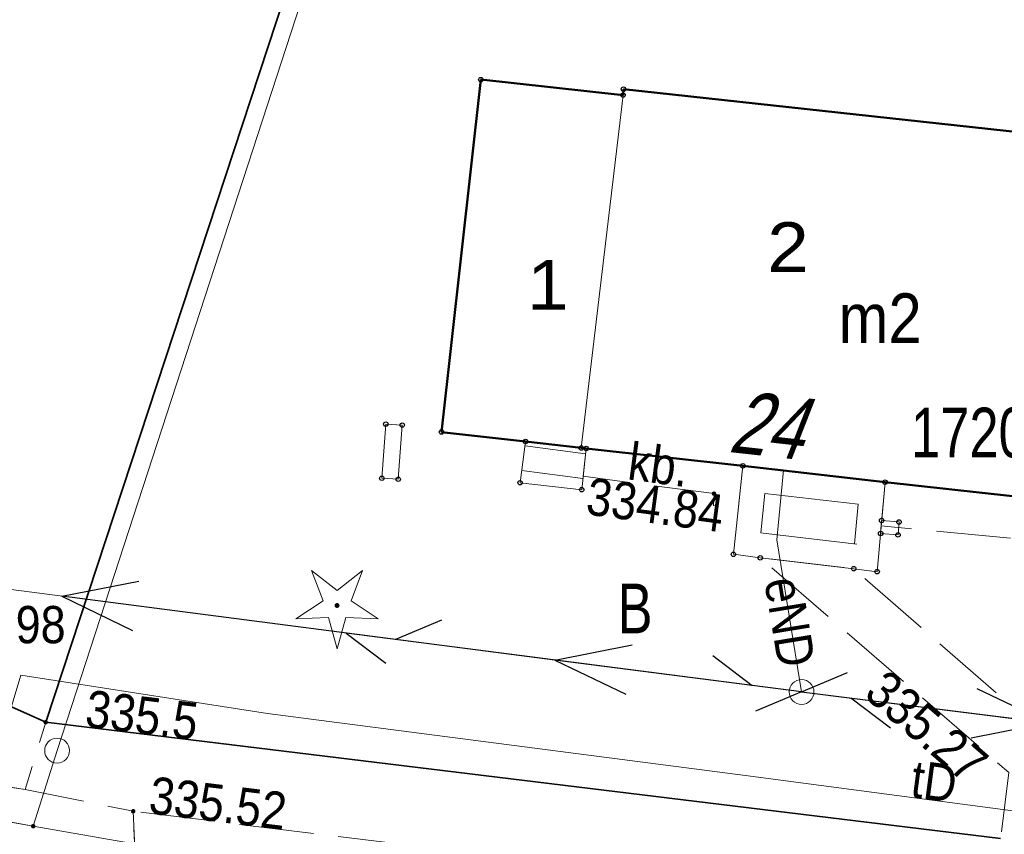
# Model space of a CAD drawing. Header units: metres. Extents: x 7423100 to 7431699, y 5527887 to 5533362.
# Tile 54 of 114: x 7428159 to 7428179, y 5529868 to 5529885. Entities that reach past the tile are written whole.
import ezdxf
from ezdxf.enums import TextEntityAlignment as Align

# ---------------------------------------------------------------- set-up
doc = ezdxf.new("R2010")
doc.units = ezdxf.units.M
doc.header["$MEASUREMENT"] = 0
for name, pattern in [('1.5_0.5', [2, 1.5, -0.5]), ('219-500', [0]), ('suep_nn_500', [0]), ('sutp_500', [0])]:
    doc.linetypes.add(name, pattern=pattern)
doc.layers.get('0').update_dxf_attribs({"color": 2, "linetype": 'CONTINUOUS', "lineweight": 5})
for name, color, linetype in [('202-punkt graniczny', 7, 'CONTINUOUS'), ('203-punkt graniczny', 7, 'CONTINUOUS'), ('210-oznaczenie konturu użytku gruntowego', 7, 'CONTINUOUS'), ('211-numer działki ewidencyjnej', 7, 'CONTINUOUS'), ('217-kontur klasyfikacyjny', 7, 'CONTINUOUS'), ('218-kontur użytku gruntowego', 7, 'CONTINUOUS'), ('219-działka ewidencyjna', 7, 'CONTINUOUS'), ('238-Punkt adresowy budynku', 7, 'CONTINUOUS'), ('310-podpora', 7, 'CONTINUOUS'), ('312-budynek ewidencyjny', 7, 'CONTINUOUS'), ('312-oznaczenie budynku ewidencyjnego-Atr117', 7, 'CONTINUOUS'), ('320-blok - kondygnacja nadziemna', 7, 'CONTINUOUS'), ('320-blok - kondygnacja nadziemna-Atr25', 7, 'CONTINUOUS'), ('352-schody', 7, 'CONTINUOUS'), ('drzewo iglaste', 7, 'CONTINUOUS'), ('jezdnia', 7, 'CONTINUOUS'), ('obszar utwardzony', 7, 'CONTINUOUS'), ('obszar utwardzony-Atr17', 7, 'CONTINUOUS'), ('ogrodzenie trwałe', 7, 'CONTINUOUS'), ('pikieta naturalna', 7, 'CONTINUOUS'), ('pikieta naturalna-Atr2', 7, 'CONTINUOUS'), ('pikieta sztuczna', 7, 'CONTINUOUS'), ('pikieta sztuczna-Atr2', 7, 'CONTINUOUS'), ('przewód elektroenergetyczny niskiego napięcia', 7, 'CONTINUOUS'), ('przewód elektroenergetyczny podziemny', 7, 'CONTINUOUS'), ('przewód elektroenergetyczny podziemny-Atr1', 7, 'CONTINUOUS'), ('przewód telekomunikacyjny napowietrzny', 7, 'CONTINUOUS'), ('przewód telekomunikacyjny podziemny', 7, 'CONTINUOUS'), ('przewód telekomunikacyjny podziemny-Atr1', 7, 'CONTINUOUS'), ('Punkt budynku', 7, 'CONTINUOUS'), ('słup przewodów napowietrznych', 7, 'CONTINUOUS'), ('taras', 7, 'CONTINUOUS')]:
    doc.layers.add(name, color=color, linetype=linetype)
doc.styles.get("Standard").update_dxf_attribs({"font": 'Working1250.shx', "width": 0.75})
doc.linetypes.add('902-500', pattern='A,3.75,0,[1,ksztalty.shx,S=0.5,R=0,X=0,Y=0],3.75', length=7.5)

# ---------------------------------------------------------------- blocks, each defined once
blk = doc.blocks.new('PUNKTBUD')
at = {"color": 0}
blk.add_circle((0, 0), 0.045, dxfattribs=at)
blk = doc.blocks.new('202')
at = {"color": 0, "linetype": 'Continuous', "lineweight": 0}
blk.add_circle((0, 0), 0.25, dxfattribs=at)
blk = doc.blocks.new('203')
at = {"linetype": 'Continuous', "lineweight": 0}
h = blk.add_hatch(color=0, dxfattribs=at)
edge = h.paths.add_edge_path()
edge.add_arc((0, 0), 0.045, 0, 360)
blk = doc.blocks.new('PW01')
at = {"linetype": 'Continuous', "lineweight": 13}
h = blk.add_hatch(color=0, dxfattribs=at)
edge = h.paths.add_edge_path()
edge.add_arc((0, 0), 0.045, 0, 360)
blk = doc.blocks.new('SUEP1')
at = {"color": 0, "linetype": 'Continuous'}
for p, q in [((5, 0), (3.5, 0.5)), ((15, 0), (13.5, 0.5)), ((0, 0), (5, 0)), ((5, 0), (3.5, -0.5)), ((5, 0), (15, 0)), ((15, 0), (13.5, -0.5))]:
    blk.add_line(p, q, dxfattribs=at)
blk = doc.blocks.new('SUTP')
at = {"color": 0, "linetype": 'Continuous'}
for p, q in [((0, 0), (0.866, 0.5)), ((9.232, 0), (8.366, 0.5)), ((0, 0), (9.232, 0)), ((1.866, -0.5), (1, 0)), ((7.366, -0.5), (8.232, 0))]:
    blk.add_line(p, q, dxfattribs=at)
blk = doc.blocks.new('US15')
at = {"color": 0, "linetype": 'Continuous', "lineweight": 13}
blk.add_circle((0, 0), 0.25, dxfattribs=at)
blk = doc.blocks.new('OP011')
at = {"linetype": 'Continuous', "lineweight": 13}
h = blk.add_hatch(color=0, dxfattribs=at)
edge = h.paths.add_edge_path()
edge.add_arc((0, 0), 0.05, 0, 360)
at = {"color": 0, "linetype": 'Continuous', "lineweight": 13}
for p, q in [((-0.283, 0.093), (-0.512, 0.706)), ((-0.512, 0.706), (0, 0.299)), ((0, 0.299), (0.512, 0.706)), ((0.512, 0.706), (0.283, 0.093)), ((-0.828, -0.268), (-0.283, 0.093)), ((0.283, 0.093), (0.828, -0.268)), ((-0.175, -0.24), (-0.828, -0.268)), ((0, -0.87), (-0.175, -0.24)), ((0.175, -0.24), (0, -0.87)), ((0.828, -0.268), (0.175, -0.24))]:
    blk.add_line(p, q, dxfattribs=at)

msp = doc.modelspace()

# ---------------------------------------------------------------- linework, layer by layer
at = {"layer": '217-kontur klasyfikacyjny', "color": 92, "linetype": 'Continuous', "lineweight": 18, "flags": 128}
for points in [[(7428159.87, 5529870.05), (7428166.97, 5529891.86)], [(7428159.39, 5529868.53), (7428159.87, 5529870.05)], [(7428158.1, 5529868.76), (7428159.39, 5529868.53)]]:
    msp.add_lwpolyline(points, dxfattribs=at)
at = {"layer": '218-kontur użytku gruntowego', "color": 3, "linetype": 'Continuous', "lineweight": 18, "flags": 128}
for points in [[(7428159.87, 5529870.05), (7428166.97, 5529891.86)], [(7428166.97, 5529891.86), (7428159.87, 5529870.05)], [(7428159.39, 5529868.53), (7428159.87, 5529870.05)], [(7428159.87, 5529870.05), (7428159.39, 5529868.53)], [(7428159.39, 5529868.53), (7428158.1, 5529868.76)], [(7428158.1, 5529868.76), (7428159.39, 5529868.53)], [(7428187.01, 5529863.7), (7428159.39, 5529868.53)], [(7428159.39, 5529868.53), (7428187.01, 5529863.7)]]:
    msp.add_lwpolyline(points, dxfattribs=at)
at = {"layer": '219-działka ewidencyjna', "color": 7, "linetype": '219-500', "lineweight": 18, "flags": 128}
for points in [[(7428166.97, 5529891.86), (7428159.87, 5529870.05)], [(7428131.64, 5529873.65), (7428159.39, 5529868.53)], [(7428159.39, 5529868.53), (7428159.87, 5529870.05)], [(7428159.39, 5529868.53), (7428187.01, 5529863.7)]]:
    msp.add_lwpolyline(points, dxfattribs=at)
at = {"layer": '310-podpora', "color": 7, "linetype": 'Continuous', "lineweight": 18, "flags": 128}
for points in [[(7428166.81, 5529876.6), (7428166.48, 5529876.62), (7428166.4, 5529875.53), (7428166.73, 5529875.51)], [(7428176.78, 5529874.39), (7428176.8, 5529874.65), (7428176.45, 5529874.68), (7428176.43, 5529874.42)]]:
    msp.add_lwpolyline(points, close=True, dxfattribs=at)
at = {"layer": '312-budynek ewidencyjny', "color": 7, "linetype": 'Continuous', "lineweight": 50, "flags": 128}
for points in [[(7428167.6, 5529876.46), (7428168.39, 5529883.55)], [(7428168.39, 5529883.55), (7428171.25, 5529883.24)], [(7428171.25, 5529883.24), (7428171.26, 5529883.36)], [(7428171.26, 5529883.36), (7428179.94, 5529882.41)], [(7428169.29, 5529876.27), (7428167.6, 5529876.46)], [(7428170.41, 5529876.14), (7428169.29, 5529876.27)], [(7428170.51, 5529876.13), (7428170.41, 5529876.14)], [(7428173.66, 5529875.78), (7428170.51, 5529876.13)], [(7428176.52, 5529875.45), (7428173.66, 5529875.78)], [(7428179.08, 5529875.17), (7428176.52, 5529875.45)]]:
    msp.add_lwpolyline(points, dxfattribs=at)
at = {"layer": '320-blok - kondygnacja nadziemna', "color": 7, "linetype": 'Continuous', "lineweight": 18, "flags": 128}
for points in [[(7428171.25, 5529883.24), (7428168.39, 5529883.55), (7428167.6, 5529876.46), (7428169.29, 5529876.27), (7428170.41, 5529876.14)], [(7428171.25, 5529883.24), (7428171.26, 5529883.36), (7428179.94, 5529882.41), (7428179.9, 5529882.08), (7428183.8, 5529881.63), (7428183.03, 5529875.11), (7428179.12, 5529875.51), (7428179.08, 5529875.17), (7428176.52, 5529875.45), (7428173.66, 5529875.78), (7428170.41, 5529876.14)]]:
    msp.add_lwpolyline(points, close=True, dxfattribs=at)
at = {"layer": '352-schody', "color": 7, "linetype": 'Continuous', "lineweight": 18, "flags": 128}
msp.add_lwpolyline([(7428170.51, 5529876.13), (7428170.42, 5529875.3), (7428169.18, 5529875.44), (7428169.29, 5529876.27)], close=True, dxfattribs=at)
msp.add_lwpolyline([(7428170.51, 5529876.13), (7428170.42, 5529875.3), (7428169.18, 5529875.44), (7428169.29, 5529876.27)], close=True, dxfattribs=at)
for points in [[(7428170.498, 5529876.022), (7428169.279, 5529876.183)], [(7428170.444, 5529875.525), (7428169.213, 5529875.688)]]:
    msp.add_lwpolyline(points, dxfattribs=at)
at = {"layer": 'jezdnia', "color": 7, "linetype": '1.5_0.5', "lineweight": 18, "flags": 128}
for points in [[(7428098.82, 5529877.42), (7428106.91, 5529875.83), (7428122.03, 5529872.65), (7428130.39, 5529870.93), (7428144.5, 5529868.25), (7428151.44, 5529867.04), (7428160.92, 5529865.75), (7428161.53, 5529865.67), (7428161.4, 5529868.83), (7428159.23, 5529869.27), (7428150.3, 5529870.51), (7428138.95, 5529872.49), (7428137.8, 5529872.7), (7428129.66, 5529874.27), (7428112.88, 5529877.91), (7428107.37, 5529878.93), (7428102.88, 5529879.77), (7428100.13, 5529880.28), (7428088.81, 5529882.92), (7428077.35, 5529885.99), (7428067.01, 5529888.87), (7428051.09, 5529893.25), (7428012.74, 5529905.56), (7428011.82, 5529902.56), (7428051.23, 5529890), (7428065.26, 5529886.05), (7428077.81, 5529882.52), (7428089.23, 5529879.61)], [(7428150.3, 5529870.51), (7428159.23, 5529869.27), (7428159.64, 5529870.62), (7428157.25, 5529871.69), (7428152.83, 5529872.46), (7428150.48, 5529872.08)], [(7428178.72, 5529866.94), (7428178.68, 5529866.7), (7428161.4, 5529868.83), (7428161.53, 5529865.67), (7428170.43, 5529864.55), (7428177.71, 5529863.63), (7428192, 5529861.7), (7428202.74, 5529860.54), (7428221.83, 5529859.06), (7428222.08, 5529862.32), (7428202.98, 5529863.71), (7428192.6, 5529864.86), (7428184.81, 5529865.87), (7428184.87, 5529866.25)]]:
    msp.add_lwpolyline(points, close=True, dxfattribs=at)
at = {"layer": 'obszar utwardzony', "color": 7, "linetype": '1.5_0.5', "lineweight": 18, "flags": 128}
for points in [[(7428170.51, 5529876.13), (7428170.45, 5529875.57), (7428173.08, 5529875.22), (7428173.07, 5529874.98), (7428173.57, 5529874.92), (7428173.66, 5529875.78)], [(7428176.52, 5529875.45), (7428176.44, 5529874.57), (7428179.54, 5529874.28), (7428179.17, 5529870.85), (7428175.89, 5529873.71), (7428174.01, 5529873.93), (7428179.01, 5529869.61), (7428178.84, 5529868.28), (7428178.72, 5529866.94), (7428184.87, 5529866.25), (7428185.17, 5529867.74), (7428185.97, 5529868.42), (7428185.14, 5529869), (7428185.61, 5529873.62), (7428185.73, 5529874.85), (7428183.03, 5529875.11), (7428179.12, 5529875.51), (7428179.08, 5529875.17)]]:
    msp.add_lwpolyline(points, close=True, dxfattribs=at)
at = {"layer": 'ogrodzenie trwałe', "color": 7, "linetype": '902-500', "lineweight": 35, "flags": 128}
for points in [[(7428113.18, 5529879.75), (7428115.06, 5529878.71), (7428129.92, 5529875.61), (7428134.77, 5529902.62), (7428152.15, 5529897.51), (7428166.99, 5529892.96), (7428166.69, 5529892.05), (7428159.64, 5529870.62)], [(7428159.64, 5529870.62), (7428157.25, 5529871.69)], [(7428159.64, 5529870.62), (7428178.84, 5529868.28)]]:
    msp.add_lwpolyline(points, dxfattribs=at)
at = {"layer": 'przewód elektroenergetyczny niskiego napięcia', "color": 1, "linetype": 'suep_nn_500', "lineweight": 18, "flags": 128}
for points in [[(7428174.84, 5529871.23), (7428128.6, 5529877.22)], [(7428225.21, 5529864.92), (7428174.84, 5529871.23)]]:
    msp.add_lwpolyline(points, dxfattribs=at)
at = {"layer": 'przewód elektroenergetyczny podziemny', "color": 1, "linetype": 'Continuous', "lineweight": 18, "flags": 128}
msp.add_lwpolyline([(7428174.48, 5529875.69), (7428174.34, 5529874.29), (7428174.84, 5529871.23)], dxfattribs=at)
at = {"layer": 'przewód telekomunikacyjny napowietrzny', "color": 30, "linetype": 'sutp_500', "lineweight": 18, "flags": 128}
for points in [[(7428174.84, 5529871.23), (7428128.6, 5529877.22)], [(7428128.6, 5529877.22), (7428174.84, 5529871.23)], [(7428225.21, 5529864.92), (7428174.84, 5529871.23)]]:
    msp.add_lwpolyline(points, dxfattribs=at)
at = {"layer": 'przewód telekomunikacyjny podziemny', "color": 30, "linetype": 'Continuous', "lineweight": 18, "flags": 128}
msp.add_lwpolyline([(7428253.17, 5529864.73), (7428241.13, 5529864.49), (7428234.1, 5529863.99), (7428219.4, 5529863.93), (7428208.88, 5529864.77), (7428195.4, 5529866.51), (7428187.56, 5529867.72), (7428173.71, 5529869.55), (7428164.1, 5529870.8), (7428159.14, 5529871.57), (7428157.44, 5529865.89), (7428146.8, 5529867.8), (7428125.47, 5529871.55), (7428110.18, 5529872.67)], dxfattribs=at)
at = {"layer": 'taras', "color": 0, "lineweight": 18}
for p, q in [((7428173.47, 5529874), (7428173.66, 5529875.78)), ((7428173.66, 5529875.78), (7428176.52, 5529875.45)), ((7428176.52, 5529875.45), (7428176.36, 5529873.65)), ((7428174.019, 5529874.433), (7428174.103, 5529875.226)), ((7428174.103, 5529875.226), (7428175.979, 5529875.009)), ((7428175.979, 5529875.009), (7428175.908, 5529874.212)), ((7428174.071, 5529874.426), (7428174.019, 5529874.433)), ((7428175.95, 5529874.206), (7428174.071, 5529874.426)), ((7428175.908, 5529874.212), (7428175.95, 5529874.206)), ((7428174.01, 5529873.93), (7428173.47, 5529874)), ((7428175.89, 5529873.71), (7428174.01, 5529873.93)), ((7428176.36, 5529873.65), (7428175.89, 5529873.71))]:
    msp.add_line(p, q, dxfattribs=at)

# ---------------------------------------------------------------- block references
at = {"layer": '202-punkt graniczny', "color": 7, "linetype": 'Continuous', "lineweight": 18}
msp.add_blockref('202', (7428159.87, 5529870.05), dxfattribs=at)
at = {"layer": '203-punkt graniczny', "color": 7, "linetype": 'Continuous', "lineweight": 18}
msp.add_blockref('203', (7428159.39, 5529868.53), dxfattribs=at)
at = {"layer": 'drzewo iglaste', "color": 94, "linetype": 'Continuous', "lineweight": 18}
msp.add_blockref('OP011', (7428165.5, 5529872.97), dxfattribs=at)
at = {"layer": 'pikieta naturalna', "color": 7, "linetype": 'Continuous', "lineweight": 13}
msp.add_blockref('PW01', (7428159.64, 5529870.62), dxfattribs=at)
at = {"layer": 'pikieta sztuczna', "color": 7, "linetype": 'Continuous', "lineweight": 13}
for p in [(7428173.08, 5529875.22), (7428161.4, 5529868.83)]:
    msp.add_blockref('PW01', p, dxfattribs=at)
at = {"layer": 'przewód elektroenergetyczny niskiego napięcia', "color": 1, "linetype": 'Continuous', "lineweight": 18}
for rotation in [172.619, 352.86]:
    msp.add_blockref('SUEP1', (7428174.84, 5529871.23), dxfattribs=dict(at, rotation=rotation))
at = {"layer": 'przewód telekomunikacyjny napowietrzny', "color": 30, "linetype": 'Continuous', "lineweight": 18}
for rotation in [172.619, 352.86]:
    msp.add_blockref('SUTP', (7428174.84, 5529871.23), dxfattribs=dict(at, rotation=rotation))
at = {"layer": 'Punkt budynku', "color": 5, "linetype": 'Continuous', "lineweight": 18}
for p in [(7428168.39, 5529883.55), (7428171.26, 5529883.36), (7428171.25, 5529883.24), (7428166.48, 5529876.62), (7428166.81, 5529876.6), (7428167.6, 5529876.46), (7428169.29, 5529876.27), (7428170.41, 5529876.14), (7428170.51, 5529876.13), (7428173.66, 5529875.78), (7428166.4, 5529875.53), (7428166.73, 5529875.51), (7428169.18, 5529875.44), (7428176.52, 5529875.45), (7428170.42, 5529875.3), (7428176.45, 5529874.68), (7428176.8, 5529874.65), (7428176.43, 5529874.42), (7428176.78, 5529874.39), (7428173.47, 5529874), (7428174.01, 5529873.93), (7428175.89, 5529873.71), (7428176.36, 5529873.65)]:
    msp.add_blockref('PUNKTBUD', p, dxfattribs=at)
at = {"layer": 'słup przewodów napowietrznych', "color": 7, "linetype": 'Continuous', "lineweight": 18}
msp.add_blockref('US15', (7428174.84, 5529871.23), dxfattribs=at)

# ---------------------------------------------------------------- texts
at = {"layer": '210-oznaczenie konturu użytku gruntowego', "color": 3, "linetype": 'Continuous', "lineweight": 18, "width": 0.79}
msp.add_text('B', height=1, dxfattribs=at).set_placement((7428171.14, 5529872.41))
at = {"layer": '211-numer działki ewidencyjnej', "color": 7, "linetype": 'Continuous', "lineweight": 18, "width": 0.79}
msp.add_text('1720/2', height=1, dxfattribs=at).set_placement((7428177.04, 5529876.95), align=Align.TOP_LEFT)
at = {"layer": '238-Punkt adresowy budynku', "color": 7, "linetype": 'Continuous', "lineweight": 25, "oblique": 15, "width": 0.79}
msp.add_text('24', height=1.25, rotation=353.612, dxfattribs=at).set_placement((7428174.08, 5529875.98), align=Align.CENTER)
at = {"layer": '312-oznaczenie budynku ewidencyjnego-Atr117', "color": 7, "width": 0.9}
msp.add_text('m2', height=1, dxfattribs=at).set_placement((7428176.42, 5529878.75), align=Align.MIDDLE_CENTER)
at = {"layer": '320-blok - kondygnacja nadziemna-Atr25', "color": 7, "width": 1.125}
for s, p in [('2', (7428174.15, 5529879.68)), ('1', (7428169.32, 5529878.92))]:
    msp.add_text(s, height=1, dxfattribs=at).set_placement(p)
at = {"layer": 'obszar utwardzony-Atr17', "color": 7, "width": 0.9}
msp.add_text('kb.', height=0.75, rotation=352.419, dxfattribs=at).set_placement((7428171.32, 5529875.51))
at = {"layer": 'pikieta naturalna-Atr2', "color": 7, "width": 0.9}
msp.add_text('335.5', height=0.75, rotation=353.051, dxfattribs=at).set_placement((7428160.41, 5529870.53))
at = {"layer": 'pikieta sztuczna-Atr2', "color": 7, "width": 0.9}
for s, rotation, p in [('334.84', 352.419, (7428170.58, 5529875.55)), ('335.27', 319.172, (7428176.56, 5529871.72))]:
    msp.add_text(s, height=0.75, rotation=rotation, dxfattribs=at).set_placement(p, align=Align.TOP_LEFT)
msp.add_text('334.98', height=0.75, dxfattribs=at).set_placement((7428157.28, 5529872.96), align=Align.TOP_LEFT)
msp.add_text('335.52', height=0.75, rotation=352.973, dxfattribs=at).set_placement((7428161.69, 5529868.79))
at = {"layer": 'przewód elektroenergetyczny podziemny-Atr1', "color": 1, "width": 0.9}
msp.add_text('eND', height=0.75, rotation=-80.72, dxfattribs=at).set_placement((7428174.46, 5529873.53), align=Align.MIDDLE_LEFT)
at = {"layer": 'przewód telekomunikacyjny podziemny-Atr1', "color": 30, "width": 0.9}
msp.add_text('tD', height=0.75, rotation=-7.608, dxfattribs=at).set_placement((7428177.01, 5529869.12))

doc.saveas('drawing.dxf')
